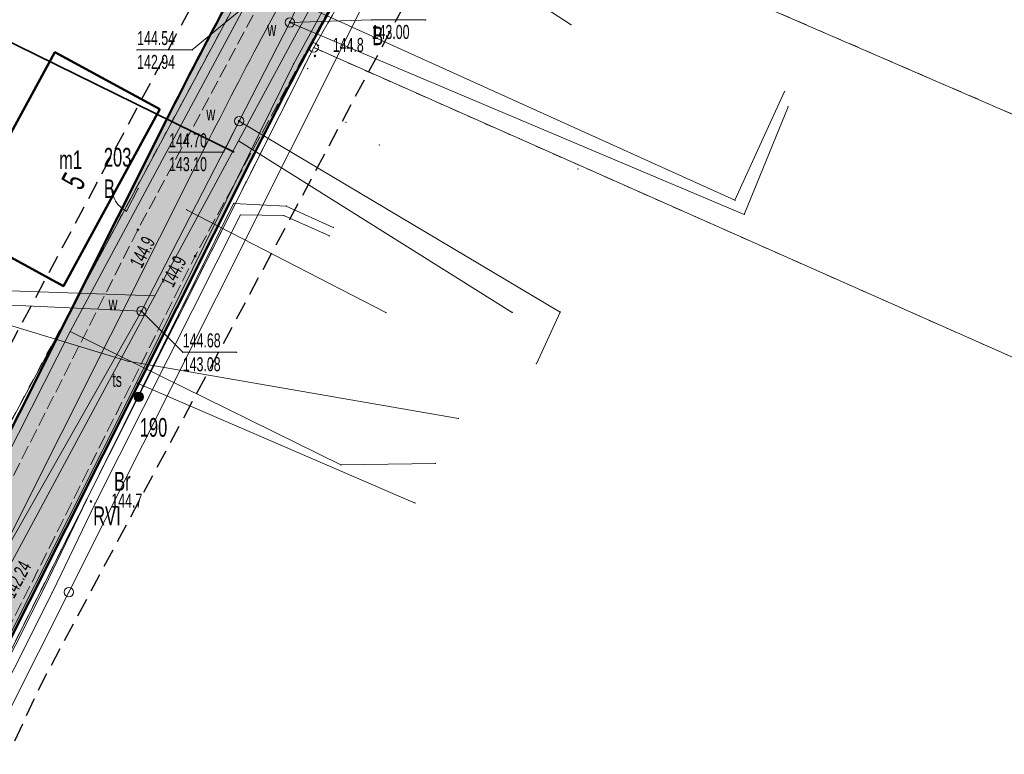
# Model space of a CAD drawing. Extents: x 6456700 to 6518119, y 5963420 to 5980059.
# Tile 167 of 256: x 6512274 to 6512327, y 5965952 to 5965991. Entities that reach past the tile are written whole.
import ezdxf
from ezdxf.enums import TextEntityAlignment as Align

# ---------------------------------------------------------------- set-up
doc = ezdxf.new("R2010")
doc.units = 0
doc.header["$MEASUREMENT"] = 0
for name, pattern in [('L_0_03', [1, 0.5, -0.5]), ('L_0_04', [1.5, 1, -0.5]), ('L_0_52', [1, 0.75, -0.25])]:
    doc.linetypes.add(name, pattern=pattern)
doc.layers.get('0').update_dxf_attribs({"color": 2, "linetype": 'CONTINUOUS', "lineweight": 5})
for name, color, linetype, lineweight in [('18mm Kreska ciągła', 7, 'CONTINUOUS', 18), ('202_punkt_graniczny', 7, 'CONTINUOUS', 18), ('209_oznaczenie_konturu_klasyfikacyjnego', 96, 'CONTINUOUS', 18), ('210_oznaczenie_konturu_uzytku_gruntowego', 96, 'CONTINUOUS', 18), ('211_numer_dzialki_ewidencyjnej', 7, 'CONTINUOUS', 18), ('218_kontur_uzytku_gruntowego', 96, 'L_0_03', 18), ('219_dzialka_ewidencyjna', 7, 'CONTINUOUS', 18), ('238_Punkt_adresowy_budynku', 7, 'CONTINUOUS', 18), ('312_budynek_ewidencyjny', 7, 'CONTINUOUS', 18), ('312_oznaczenie_budynku_ewidencyjnego_Atr117', 7, 'CONTINUOUS', 18), ('35mm Ciągła', 7, 'CONTINUOUS', 35), ('50mm Kreska ciągła', 7, 'CONTINUOUS', 50), ('9mm Kreska ciągła', 252, 'CONTINUOUS', 9), ('furtka', 7, 'CONTINUOUS', 18), ('jezdnia', 7, 'CONTINUOUS', 18), ('komora_podziemna', 7, 'CONTINUOUS', 18), ('komora_podziemna_Atr17', 7, 'CONTINUOUS', 18), ('ogrodzenie_trwale', 7, 'CONTINUOUS', 18), ('pikieta_naturalna', 7, 'CONTINUOUS', 18), ('pikieta_naturalna_Atr2', 7, 'CONTINUOUS', 18), ('przewod_elektroenergetyczny_niskiego_napiecia', 7, 'CONTINUOUS', 18), ('przewod_kanalizacyjny', 7, 'CONTINUOUS', 18), ('przewod_telekomunikacyjny_podziemny', 7, 'CONTINUOUS', 18), ('przewod_wodociagowy', 7, 'CONTINUOUS', 18), ('rzedna', 7, 'CONTINUOUS', 18), ('rzedna_Atr2', 7, 'CONTINUOUS', 18), ('rzedna_Atr3', 7, 'CONTINUOUS', 18), ('sciana_oporowa__linia_', 7, 'CONTINUOUS', 18), ('slup_przewodow_napowietrznych', 7, 'CONTINUOUS', 18), ('slupek_telekomunikacyjny', 7, 'CONTINUOUS', 18), ('slupek_telekomunikacyjny_Atr17', 7, 'CONTINUOUS', 18), ('Zakres', 7, 'CONTINUOUS', 18)]:
    doc.layers.add(name, color=color, linetype=linetype, lineweight=lineweight)
doc.styles.get("Standard").update_dxf_attribs({"font": 'txt', "width": 0.75})

# ---------------------------------------------------------------- blocks, each defined once
blk = doc.blocks.new('mdcp_nowa')
at = {"layer": 'pikieta_naturalna', "linetype": 'Continuous', "lineweight": 18, "true_color": 0x000000}
for points in [[(6495021.27, 5982440.055, 1), (6495021.27, 5982440.145, 1)], [(6495011.8, 5982430.755, 1), (6495011.8, 5982430.845, 1)], [(6495014.86, 5982429.345, 1), (6495014.86, 5982429.435, 1)], [(6495009.29, 5982416.225, 1), (6495009.29, 5982416.315, 1)]]:
    blk.add_hatch(color=18, dxfattribs=at).paths.add_polyline_path(points)
at = {"layer": 'rzedna', "linetype": 'Continuous', "lineweight": 18, "true_color": 0x000000}
for points in [[(6495019.93, 5982441.845, 1), (6495019.93, 5982441.935, 1)], [(6495017.22, 5982436.565, 1), (6495017.22, 5982436.655, 1)], [(6495011.99, 5982426.405, 1), (6495011.99, 5982426.495, 1)]]:
    blk.add_hatch(color=18, dxfattribs=at).paths.add_polyline_path(points)
at = {"layer": 'slupek_telekomunikacyjny', "linetype": 'Continuous', "lineweight": 18, "true_color": 0xff7f00}
blk.add_hatch(color=30, dxfattribs=at).paths.add_polyline_path([(6495011.85, 5982421.61, 1), (6495011.85, 5982422.11, 1)])
at = {"layer": '202_punkt_graniczny', "color": 7, "linetype": 'Continuous', "lineweight": 18}
blk.add_circle((6495021.2, 5982440.54), 0.25, dxfattribs=at)
at = {"layer": '202_punkt_graniczny'}
blk.add_point((6495021.2, 5982440.54), dxfattribs=at)
at = {"layer": '218_kontur_uzytku_gruntowego', "lineweight": 18, "flags": 128}
for points in [[(6495027.18, 5982450.95), (6495021.2, 5982440.54)], [(6495002.19, 5982415.31), (6495017.43, 5982443.68)], [(6495075.08, 5982429.82), (6495044.56, 5982443.05)], [(6495021.2, 5982440.54), (6495001.13, 5982400.6)], [(6495021.2, 5982440.54), (6495071.18, 5982418.39)]]:
    blk.add_lwpolyline(points, dxfattribs=at)
at = {"layer": '218_kontur_uzytku_gruntowego'}
blk.add_point((6495021.2, 5982440.54), dxfattribs=at)
blk.add_point((6495021.2, 5982440.54), dxfattribs=at)
blk.add_point((6495021.2, 5982440.54), dxfattribs=at)
blk.add_point((6495021.2, 5982440.54), dxfattribs=at)
blk.add_point((6495021.2, 5982440.54), dxfattribs=at)
blk.add_point((6495021.2, 5982440.54), dxfattribs=at)
at = {"layer": '219_dzialka_ewidencyjna', "color": 3, "linetype": 'Continuous', "lineweight": 18, "flags": 128}
for points in [[(6495027.18, 5982450.95), (6495021.2, 5982440.54)], [(6495017.43, 5982443.68), (6495002.19, 5982415.31)], [(6495044.56, 5982443.05), (6495075.08, 5982429.82)], [(6495021.2, 5982440.54), (6495001.13, 5982400.6)], [(6495021.2, 5982440.54), (6495071.18, 5982418.39)]]:
    blk.add_lwpolyline(points, dxfattribs=at)
at = {"layer": '219_dzialka_ewidencyjna', "color": 3}
blk.add_point((6495021.2, 5982440.54), dxfattribs=at)
blk.add_point((6495021.2, 5982440.54), dxfattribs=at)
blk.add_point((6495021.2, 5982440.54), dxfattribs=at)
at = {"layer": '312_budynek_ewidencyjny', "color": 7, "linetype": 'Continuous', "lineweight": 50, "flags": 128}
for points in [[(6495002.2, 5982430.85), (6495007.36, 5982440.3)], [(6495007.36, 5982440.3), (6495012.97, 5982437.24)], [(6495012.97, 5982437.24), (6495007.82, 5982427.78)], [(6495007.82, 5982427.78), (6495002.2, 5982430.85)]]:
    blk.add_lwpolyline(points, dxfattribs=at)
at = {"layer": '312_budynek_ewidencyjny'}
for p in [(6495007.36, 5982440.3), (6495007.36, 5982440.3), (6495012.97, 5982437.24), (6495012.97, 5982437.24), (6495007.82, 5982427.78), (6495007.82, 5982427.78)]:
    blk.add_point(p, dxfattribs=at)
at = {"layer": 'furtka', "color": 7, "linetype": 'Continuous', "lineweight": 18, "flags": 128}
blk.add_lwpolyline([(6495011.19, 5982431.79), (6495011.82, 5982433)], dxfattribs=at)
at = {"layer": 'furtka', "color": 7, "linetype": 'Continuous', "lineweight": 18}
blk.add_arc((6495011.882, 5982433.121), 1.5, 182.496, 242.496, dxfattribs=at)
at = {"layer": 'furtka'}
for p in [(6495010.383, 5982433.056), (6495011.82, 5982433), (6495010.617, 5982432.315), (6495011.189, 5982431.79), (6495011.19, 5982431.79)]:
    blk.add_point(p, dxfattribs=at)
at = {"layer": 'jezdnia', "color": 7, "linetype": 'L_0_52', "lineweight": 18, "flags": 128}
blk.add_lwpolyline([(6495134.37, 5982583.3), (6495113.38, 5982574.25), (6495104.78, 5982567.21), (6495094.42, 5982556.42), (6495077.25, 5982527.64), (6495065.47, 5982509.01), (6495049.82, 5982491.48), (6495035, 5982466.78), (6495029.3, 5982456), (6495014.86, 5982429.39), (6495004.75, 5982409.18), (6494998.73, 5982397.06), (6494987.52, 5982373.63), (6494982.83, 5982364.72), (6494972.31, 5982345.03), (6494970.53, 5982342.23), (6494960.57, 5982327.01), (6494956.04, 5982320.35), (6494947.33, 5982304.72), (6494935.61, 5982281.93), (6494926.04, 5982257.99), (6494919.72, 5982242.45), (6494913.81, 5982225.8), (6494910.48, 5982216.25), (6494906.14, 5982216.99), (6494909.9, 5982227.31), (6494916.12, 5982243.16), (6494921.48, 5982258.77), (6494931.15, 5982282.69), (6494943.64, 5982306.31), (6494959.06, 5982330.89), (6494969.1, 5982347.08), (6494979.83, 5982365.44), (6494985.75, 5982378.98), (6494994.88, 5982398.03), (6495001.66, 5982410.76), (6495011.8, 5982430.8), (6495026, 5982457.23), (6495032.25, 5982468.97), (6495046.11, 5982493.71), (6495063.09, 5982514.09), (6495073.26, 5982529.52), (6495082.96, 5982547.05), (6495093.01, 5982560.56), (6495101.98, 5982569.59), (6495101.3, 5982571.6), (6495108.99, 5982577.59), (6495110.03, 5982578.44), (6495121.58, 5982583.64), (6495122.46, 5982584.02), (6495130.77, 5982587.79), (6495134.82, 5982589.62), (6495140.56, 5982589.08), (6495141.32, 5982585.54)], close=True, dxfattribs=at)
at = {"layer": 'jezdnia'}
for p in [(6495011.8, 5982430.8), (6495014.86, 5982429.39)]:
    blk.add_point(p, dxfattribs=at)
at = {"layer": 'komora_podziemna', "color": 5, "linetype": 'Continuous', "lineweight": 13}
for centre in [(6495019.93, 5982441.89), (6495017.22, 5982436.61), (6495011.99, 5982426.45)]:
    blk.add_circle(centre, 0.25, dxfattribs=at)
at = {"layer": 'komora_podziemna'}
for p in [(6495019.93, 5982441.89), (6495017.22, 5982436.61), (6495011.99, 5982426.45)]:
    blk.add_point(p, dxfattribs=at)
at = {"layer": 'ogrodzenie_trwale'}
for p in [(6495021.47, 5982440.66), (6495021.27, 5982440.1), (6495021.27, 5982440.1), (6495020.88, 5982439.41), (6495022.92, 5982436.55), (6495024.71, 5982435.33), (6495035.34, 5982434.05), (6495011.82, 5982433), (6495011.19, 5982431.79)]:
    blk.add_point(p, dxfattribs=at)
at = {"layer": 'pikieta_naturalna', "color": 7, "linetype": 'Continuous', "lineweight": 18}
for centre in [(6495021.27, 5982440.1), (6495011.8, 5982430.8), (6495014.86, 5982429.39), (6495009.29, 5982416.27)]:
    blk.add_circle(centre, 0.045, dxfattribs=at)
at = {"layer": 'pikieta_naturalna'}
for p in [(6495021.27, 5982440.1), (6495011.8, 5982430.8), (6495014.86, 5982429.39), (6495009.29, 5982416.27)]:
    blk.add_point(p, dxfattribs=at)
at = {"layer": 'przewod_elektroenergetyczny_niskiego_napiecia', "color": 1, "linetype": 'Continuous', "lineweight": 18, "flags": 128}
for points in [[(6495008.11, 5982411.42), (6495023.9, 5982442.93)], [(6494991.84, 5982379.08), (6495008.11, 5982411.42)]]:
    blk.add_lwpolyline(points, dxfattribs=at)
at = {"layer": 'przewod_elektroenergetyczny_niskiego_napiecia'}
blk.add_point((6495008.11, 5982411.42), dxfattribs=at)
blk.add_point((6495008.11, 5982411.42), dxfattribs=at)
at = {"layer": 'przewod_elektroenergetyczny_niskiego_napiecia', "color": 1}
blk.add_point((6495008.11, 5982411.42), dxfattribs=at)
blk.add_point((6495008.11, 5982411.42), dxfattribs=at)
at = {"layer": 'przewod_kanalizacyjny', "color": 34, "linetype": 'Continuous', "lineweight": 18, "flags": 128}
for points in [[(6495034.8, 5982468.24), (6495021.01, 5982442.65), (6495017.18, 5982435.55), (6495012.7, 5982427.26), (6495003.4, 5982409.99)], [(6495046.38, 5982438.19), (6495043.72, 5982432.38), (6495021.01, 5982442.65)], [(6495017.18, 5982435.55), (6495031.82, 5982426.38)], [(6495025.06, 5982426.37), (6495014.4, 5982431.87)], [(6495012.7, 5982427.26), (6495001.33, 5982427.65)]]:
    blk.add_lwpolyline(points, dxfattribs=at)
at = {"layer": 'przewod_kanalizacyjny'}
for p in [(6495046.38, 5982438.19), (6495017.18, 5982435.55), (6495017.18, 5982435.55), (6495043.72, 5982432.38), (6495014.4, 5982431.87), (6495012.7, 5982427.26), (6495012.7, 5982427.26), (6495025.06, 5982426.37), (6495031.82, 5982426.38)]:
    blk.add_point(p, dxfattribs=at)
at = {"layer": 'przewod_telekomunikacyjny_podziemny', "color": 30, "linetype": 'Continuous', "lineweight": 18, "flags": 128}
for points in [[(6494901.62, 5982190.73), (6494906.93, 5982205.38), (6494911.62, 5982220.93), (6494915.73, 5982231.59), (6494911.08, 5982233.33), (6494928.49, 5982275.35), (6494946.57, 5982313.81), (6494960.48, 5982334.35), (6494965.17, 5982341.38), (6494972.14, 5982353.83), (6494985.3, 5982378.53), (6494993.02, 5982395.45), (6495008.18, 5982425.35), (6495017.88, 5982443.43), (6495022.56, 5982450.66), (6495031.38, 5982466.91), (6495039.03, 5982482.79), (6495040.55, 5982485.59), (6495048.7, 5982498.93), (6495056.63, 5982506.55), (6495061.71, 5982512.37), (6495068.26, 5982521.25), (6495074.92, 5982532.24)], [(6495079.35, 5982530.1), (6495069.82, 5982513.52), (6495056.99, 5982497.18), (6495053.61, 5982496.6), (6495048.81, 5982491.02), (6495045.68, 5982486.07), (6495035.4, 5982467.7), (6495024.87, 5982448.34), (6495020.12, 5982439.66), (6495011.73, 5982422.62), (6495000.86, 5982401), (6494989.14, 5982376.4), (6494979.09, 5982355.95), (6494962.09, 5982330.47)], [(6495022.56, 5982450.66), (6495024.87, 5982448.34), (6495034.96, 5982441.76)], [(6495008.18, 5982425.35), (6495022.66, 5982418.22), (6495027.71, 5982418.3)], [(6495011.73, 5982422.62), (6495026.62, 5982416.18)]]:
    blk.add_lwpolyline(points, dxfattribs=at)
at = {"layer": 'przewod_telekomunikacyjny_podziemny'}
for p in [(6495034.96, 5982441.76), (6495020.12, 5982439.66), (6495008.18, 5982425.35), (6495008.18, 5982425.35), (6495011.73, 5982422.62), (6495011.73, 5982422.62), (6495027.71, 5982418.3), (6495022.66, 5982418.22), (6495026.62, 5982416.18)]:
    blk.add_point(p, dxfattribs=at)
at = {"layer": 'przewod_wodociagowy', "color": 5, "linetype": 'Continuous', "lineweight": 18, "flags": 128}
for points in [[(6495017.75, 5982443.85), (6495018.43, 5982443.5), (6495020.19, 5982442.47), (6495019.93, 5982441.89), (6495017.22, 5982436.61), (6495011.99, 5982426.45), (6494988.27, 5982384.63), (6494977.81, 5982365.14), (6494958.57, 5982329.31)], [(6495046.57, 5982437.38), (6495044.22, 5982431.62), (6495019.93, 5982441.89)], [(6495017.22, 5982436.61), (6495034.38, 5982426.4), (6495033.11, 5982423.63)], [(6495028.94, 5982420.71), (6495011.27, 5982423.77), (6495000.76, 5982426.97), (6494994.28, 5982428.83)], [(6495000.76, 5982426.97), (6495011.99, 5982426.45)]]:
    blk.add_lwpolyline(points, dxfattribs=at)
at = {"layer": 'przewod_wodociagowy'}
for p in [(6495019.93, 5982441.89), (6495019.93, 5982441.89), (6495046.57, 5982437.38), (6495017.22, 5982436.61), (6495017.22, 5982436.61), (6495044.22, 5982431.62), (6495011.99, 5982426.45), (6495011.99, 5982426.45), (6495034.38, 5982426.4), (6495011.27, 5982423.77), (6495033.11, 5982423.63), (6495028.94, 5982420.71)]:
    blk.add_point(p, dxfattribs=at)
at = {"layer": 'rzedna', "color": 7, "linetype": 'Continuous', "lineweight": 18}
for centre in [(6495019.93, 5982441.89), (6495017.22, 5982436.61), (6495011.99, 5982426.45)]:
    blk.add_circle(centre, 0.045, dxfattribs=at)
at = {"layer": 'rzedna'}
for p in [(6495019.93, 5982441.89), (6495017.22, 5982436.61), (6495011.99, 5982426.45)]:
    blk.add_point(p, dxfattribs=at)
at = {"layer": 'rzedna_Atr2', "color": 7, "linetype": 'Continuous', "lineweight": 18, "flags": 128}
for points in [[(6495018.43, 5982443.5), (6495014.71, 5982440.42), (6495011.761, 5982440.42)], [(6495019.93, 5982441.89), (6495024.3, 5982442.02), (6495027.18, 5982442.02)], [(6495017.22, 5982436.61), (6495016.38, 5982434.95), (6495013.468, 5982434.95)], [(6495011.99, 5982426.45), (6495014.2, 5982424.25), (6495017.086, 5982424.25)]]:
    blk.add_lwpolyline(points, dxfattribs=at)
at = {"layer": 'rzedna_Atr2'}
for p in [(6495024.3, 5982442.02), (6495027.18, 5982442.02), (6495019.93, 5982441.89), (6495011.761, 5982440.42), (6495014.71, 5982440.42), (6495017.22, 5982436.61), (6495013.468, 5982434.95), (6495016.38, 5982434.95), (6495011.99, 5982426.45), (6495014.2, 5982424.25), (6495017.086, 5982424.25)]:
    blk.add_point(p, dxfattribs=at)
at = {"layer": 'sciana_oporowa__linia_', "color": 7, "linetype": 'Continuous', "lineweight": 18, "flags": 128}
for points in [[(6495000.627, 5982399.393), (6495006.786, 5982411.63), (6495009.065, 5982416.38), (6495016.92, 5982432.204), (6495019.729, 5982432.063), (6495022.242, 5982430.928)], [(6495001.073, 5982399.168), (6495007.234, 5982411.41), (6495009.514, 5982416.16), (6495017.28, 5982431.596), (6495019.611, 5982431.557), (6495022.037, 5982430.472)]]:
    blk.add_lwpolyline(points, dxfattribs=at)
at = {"layer": 'sciana_oporowa__linia_'}
for p in [(6495016.92, 5982432.204), (6495019.729, 5982432.063), (6495017.28, 5982431.596), (6495019.611, 5982431.557), (6495022.037, 5982430.472), (6495022.242, 5982430.928), (6495009.065, 5982416.38), (6495009.514, 5982416.16), (6495006.786, 5982411.63), (6495007.234, 5982411.41)]:
    blk.add_point(p, dxfattribs=at)
at = {"layer": 'slup_przewodow_napowietrznych', "color": 7, "linetype": 'Continuous', "lineweight": 13}
blk.add_circle((6495008.11, 5982411.42), 0.25, dxfattribs=at)
at = {"layer": 'slup_przewodow_napowietrznych'}
blk.add_point((6495008.11, 5982411.42), dxfattribs=at)
at = {"layer": 'slupek_telekomunikacyjny', "color": 30, "linetype": 'Continuous', "lineweight": 18}
blk.add_circle((6495011.85, 5982421.86), 0.25, dxfattribs=at)
at = {"layer": 'slupek_telekomunikacyjny'}
blk.add_point((6495011.85, 5982421.86), dxfattribs=at)
at = {"layer": 'Zakres', "linetype": 'L_0_04', "lineweight": 25, "flags": 128}
blk.add_lwpolyline([(6495113.77, 5985050.22), (6495121.12, 5984877.07), (6495125.76, 5984757.87), (6495129.89, 5984649.81), (6495141.08, 5984611.3), (6495145.77, 5984544.53), (6495147.36, 5984487.27), (6495157.22, 5984392.07), (6495162.95, 5984387.45), (6495180.24, 5984384.16), (6495229.5, 5984386.61), (6495251.65, 5984373.41), (6495258.77, 5984357.12), (6495255.44, 5984330.44), (6495250.77, 5984304.39), (6495252.21, 5984282.78), (6495255.46, 5984256.45), (6495254.94, 5984238.25), (6495266.4, 5984211), (6495277.24, 5984182.33), (6495294.2, 5984133.19), (6495300.94, 5984095.37), (6495313.24, 5984037.69), (6495317.44, 5983978.18), (6495300.35, 5983922.18), (6495282.35, 5983883.38), (6495266.21, 5983862.23), (6495242.03, 5983839.67), (6495211.11, 5983816.86), (6495158.26, 5983772.66), (6495130.6, 5983651.16), (6495116.31, 5983543.43), (6495129.51, 5983346.73), (6495134.58, 5983264.71), (6495139.64, 5983186.97), (6495193.25, 5983077.94), (6495199.2, 5983041.97), (6495206.23, 5983026), (6495208.96, 5983004.88), (6495202.27, 5982979.48), (6495202.42, 5982950.13), (6495209.35, 5982897.38), (6495215.97, 5982850.34), (6495228.6, 5982809.97), (6495226.85, 5982778.82), (6495225.04, 5982750.56), (6495220.26, 5982723.37), (6495226.54, 5982679.97), (6495206.06, 5982669.48), (6495192.68, 5982657.71), (6495184.57, 5982648.65), (6495174.78, 5982624.58), (6495164.23, 5982604.61), (6495150.7, 5982588.3), (6495137.69, 5982582.43), (6495118.26, 5982573.75), (6495100.35, 5982558.42), (6495090.36, 5982544.99), (6495075.87, 5982519.06), (6495060.83, 5982499.68), (6495049.41, 5982485.49), (6495035.07, 5982459.7), (6495006.7, 5982406.64), (6494980.89, 5982351.84), (6494944.35, 5982293.29), (6494925.72, 5982250.11), (6494905.2, 5982190.37), (6494898.43, 5982153.5), (6494879.51, 5982063.89), (6494864.14, 5981992.66), (6494816.93, 5981768.61), (6494777.79, 5981577.7), (6494739.84, 5981394.72), (6494718.65, 5981297.89), (6494716.45, 5981237.31), (6494738.62, 5981208.21), (6494776.48, 5981173.06), (6494817.16, 5981137.44), (6494847.63, 5981109.8), (6494877.39, 5981077.08), (6494912.75, 5981030.55), (6494916.06, 5981014.71), (6494903.86, 5980957.01), (6494916.13, 5980953.51), (6494892.32, 5980927.59), (6494850.7, 5980858.8), (6494806.81, 5980779.89), (6494785.1, 5980753.49), (6494715.22, 5980723.29), (6494679.96, 5980686.78), (6494651.35, 5980651.29), (6494549.14, 5980683.24), (6494511.84, 5980659.66), (6494443.61, 5980630.33), (6494428.78, 5980598.6), (6494431.58, 5980579.46), (6494420.56, 5980549.76), (6494416.45, 5980528.2), (6494403.86, 5980507.16), (6494388.89, 5980482.96), (6494365.32, 5980407.99), (6494335.67, 5980315.15), (6494332.29, 5980297.41), (6494335.1, 5980278.18), (6494347.25, 5980254.84), (6494336.79, 5980250.09), (6494300.04, 5980271.34), (6494320.8, 5980301.43), (6494336.81, 5980349.17), (6494344.85, 5980380.92), (6494360.85, 5980437.13), (6494374.18, 5980476.38), (6494386.14, 5980498.84), (6494403.02, 5980528.52), (6494411.33, 5980563.19), (6494420.84, 5980586.25), (6494420.25, 5980601.11), (6494434.95, 5980635.94), (6494446.75, 5980644.99), (6494465.77, 5980647.27), (6494513.02, 5980669.46), (6494507.85, 5980679.68), (6494547.89, 5980705.83), (6494570.06, 5980691.34), (6494636.17, 5980669.05), (6494706.14, 5980756.86), (6494742.78, 5980772.58), (6494798.53, 5980814.27), (6494826.12, 5980867.97), (6494849.57, 5980908.6), (6494845.35, 5980942.01), (6494853.94, 5980970.83), (6494891.08, 5980960.54), (6494890.11, 5980965.73), (6494903.94, 5981025.69), (6494869.98, 5981070.3), (6494770.97, 5981160.58), (6494728.18, 5981200.64), (6494706.13, 5981229.56), (6494707.94, 5981299.75), (6494728.84, 5981398.1), (6494767.06, 5981580.19), (6494806.17, 5981770.55), (6494854.36, 5981994.76), (6494869.73, 5982065.97), (6494888.61, 5982155.44), (6494891.67, 5982173.95), (6494895.82, 5982197.45), (6494916.38, 5982253.72), (6494935.47, 5982297.95), (6494954.97, 5982331.67), (6494972.09, 5982356.64), (6494997.76, 5982411.14), (6495026.29, 5982464.48), (6495041.09, 5982491.09), (6495052.99, 5982505.88), (6495067.51, 5982524.6), (6495081.94, 5982550.43), (6495092.99, 5982565.28), (6495112.86, 5982582.29), (6495133.59, 5982591.55), (6495144.48, 5982596.46), (6495155.87, 5982610.19), (6495165.7, 5982628.8), (6495175.96, 5982654.03), (6495185.62, 5982664.83), (6495200.4, 5982677.82), (6495212.49, 5982688.04), (6495209.64, 5982723.43), (6495215.22, 5982750.57), (6495216.87, 5982779.54), (6495218.31, 5982809.31), (6495206.86, 5982847.92), (6495199.44, 5982894.74), (6495192.11, 5982948.71), (6495190.16, 5982979.24), (6495183.47, 5983075.16), (6495129.79, 5983184.34), (6495124.6, 5983264.07), (6495119.53, 5983346.09), (6495106.27, 5983543.75), (6495120.74, 5983652.9), (6495148.75, 5983779.42), (6495204.15, 5983826.04), (6495273.41, 5983889.36), (6495288.53, 5983927.42), (6495300.83, 5983964.69), (6495303.91, 5983980.14), (6495301.32, 5984039.55), (6495291.1, 5984093.63), (6495284.5, 5984130.67), (6495267.84, 5984178.93), (6495257.12, 5984207.3), (6495244.96, 5984236.19), (6495244.79, 5984255.42), (6495242.25, 5984281.97), (6495240.71, 5984304.95), (6495245.55, 5984331.94), (6495248.51, 5984355.64), (6495243.77, 5984366.47), (6495226.98, 5984376.47), (6495179.54, 5984374.12), (6495158.61, 5984378.09), (6495147.7, 5984386.91), (6495137.38, 5984486.61), (6495135.78, 5984544.04), (6495131.18, 5984609.54), (6495119.95, 5984648.2), (6495115.76, 5984757.49), (6495111.12, 5984876.67), (6495103.73, 5985050.93), (6495109.36, 5985081.73), (6495120.41, 5985085.88)], close=True, dxfattribs=at)
at = {"layer": 'Zakres'}
blk.add_point((6495006.7, 5982406.64), dxfattribs=at)
at = {"layer": '209_oznaczenie_konturu_klasyfikacyjnego', "lineweight": 20, "width": 0.66}
blk.add_text('RVI', height=1, dxfattribs=at).set_placement((6495009.41, 5982416), align=Align.TOP_LEFT)
at = {"layer": '210_oznaczenie_konturu_uzytku_gruntowego', "lineweight": 20, "width": 0.66}
for s, p in [('B', (6495024.33, 5982441.67)), ('B', (6495009.98, 5982433.49)), ('Br', (6495010.53, 5982417.85))]:
    blk.add_text(s, height=1, dxfattribs=at).set_placement(p, align=Align.TOP_LEFT)
at = {"layer": '211_numer_dzialki_ewidencyjnej', "color": 7, "lineweight": 20, "width": 0.66}
for s, p in [('203', (6495009.98, 5982435.18)), ('190', (6495011.9, 5982420.73))]:
    blk.add_text(s, height=1, dxfattribs=at).set_placement(p, align=Align.TOP_LEFT)
at = {"layer": '238_Punkt_adresowy_budynku', "color": 7, "lineweight": 25, "width": 0.66}
blk.add_text('5', height=1.25, rotation=62.2, dxfattribs=at).set_placement((6495007.657, 5982433.425), align=Align.TOP_LEFT)
at = {"layer": '312_oznaczenie_budynku_ewidencyjnego_Atr117', "color": 7, "lineweight": 20, "width": 0.66}
blk.add_text('m1', height=1, dxfattribs=at).set_placement((6495007.59, 5982435.04), align=Align.TOP_LEFT)
at = {"layer": 'komora_podziemna_Atr17', "color": 7, "lineweight": 15, "width": 0.66}
for p in [(6495018.72, 5982441.92), (6495015.459, 5982437.4), (6495010.229, 5982427.24)]:
    blk.add_text('w', height=0.75, dxfattribs=at).set_placement(p, align=Align.TOP_LEFT)
at = {"layer": 'pikieta_naturalna_Atr2', "color": 7, "lineweight": 15, "width": 0.66}
for s, p in [('144.8', (6495022.22, 5982441.06)), ('144.7', (6495010.38, 5982416.69))]:
    blk.add_text(s, height=0.75, dxfattribs=at).set_placement(p, align=Align.TOP_LEFT)
for rotation, p in [(63.2, (6495011.33, 5982429.04)), (63.4, (6495013.01, 5982428))]:
    blk.add_text('144.9', height=0.75, rotation=rotation, dxfattribs=at).set_placement(p, align=Align.TOP_LEFT)
at = {"layer": 'rzedna_Atr2', "color": 7, "lineweight": 15, "width": 0.66}
for s, p in [('144.54', (6495011.761, 5982441.428)), ('144.70', (6495013.468, 5982435.958)), ('144.68', (6495014.2, 5982425.258))]:
    blk.add_text(s, height=0.75, dxfattribs=at).set_placement(p, align=Align.TOP_LEFT)
blk.add_text('142.24', height=0.75, rotation=61.7, dxfattribs=at).set_placement((6495004.51, 5982411.386), align=Align.TOP_LEFT)
at = {"layer": 'rzedna_Atr3', "color": 7, "lineweight": 15, "width": 0.66}
for s, p in [('143.00', (6495024.3, 5982441.752)), ('142.94', (6495011.761, 5982440.152)), ('143.10', (6495013.468, 5982434.683)), ('143.08', (6495014.2, 5982423.982))]:
    blk.add_text(s, height=0.75, dxfattribs=at).set_placement(p, align=Align.TOP_LEFT)
at = {"layer": 'slupek_telekomunikacyjny_Atr17', "color": 30, "lineweight": 15, "width": 0.66}
blk.add_text('ts', height=0.75, dxfattribs=at).set_placement((6495010.43, 5982423.15), align=Align.TOP_LEFT)

msp = doc.modelspace()

# ---------------------------------------------------------------- block references
at = {"linetype": 'ByBlock'}
msp.add_blockref('mdcp_nowa', (17268.786, -16450.998), dxfattribs=at)

# ---------------------------------------------------------------- next in the draw order: hatches: boundary and pattern name
at = {"layer": '9mm Kreska ciągła'}
h = msp.add_hatch(dxfattribs=at)
h.set_pattern_fill('SAND_AND_LIME', color=4, scale=0.1)
h.set_pattern_definition([(37.5, (6512163.41104, 5965706.02106), (-0.006803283, 0.208096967), [0, -0.16416, 0, -0.1836, 0, -0.1755]), (7.5, (6512163.41104, 5965706.02106), (0.19113588, 0.30479178), [0, -0.08856, 0, -0.14796, 0, -0.0567]), (-32.5, (6512163.2782, 5965706.02106), (0.33632732, 0.00061118), [0, -0.054, 0, -0.1944, 0, -0.2538]), (-42.5, (6512163.2782, 5965706.02106), (0.32466167, 0.09478896), [0, -0.027, 0, -0.12744, 0, -0.1458])])
edge = h.paths.add_edge_path()
edge.add_line((6512494.454, 5966351.121), (6512492.815, 5966327.914))
edge.add_arc((6512641.445, 5966317.419), 149, 175.96099, 178.25385)
edge.add_line((6512492.514, 5966321.96), (6512491.933, 5966302.891))
edge.add_arc((6512440.957, 5966304.445), 51, 348.133, 358.2538, ccw=False)
edge.add_line((6512490.867, 5966293.957), (6512486.741, 5966274.321))
edge.add_arc((6512500.441, 5966271.442), 14, 168.133, 189.6608)
edge.add_line((6512486.64, 5966269.093), (6512490.395, 5966247.035))
edge.add_line((6512490.395, 5966247.035), (6512490.607, 5966245.791))
edge.add_arc((6512474.833, 5966243.106), 16, 357.4133, 369.6608, ccw=False)
edge.add_line((6512490.817, 5966242.384), (6512490.724, 5966240.322))
edge.add_arc((6512474.74, 5966241.044), 16, 304.6947, 357.4133, ccw=False)
edge.add_line((6512483.848, 5966227.889), (6512479.157, 5966224.642))
edge.add_arc((6512563.968, 5966102.134), 149, 124.69475, 128.17467)
edge.add_line((6512471.877, 5966219.268), (6512459.798, 5966209.771))
edge.add_arc((6512468.451, 5966198.766), 14, 128.1747, 146.5283)
edge.add_line((6512456.773, 5966206.487), (6512454.137, 5966202.499))
edge.add_arc((6512536.718, 5966147.898), 99, 146.52826, 150.19331)
edge.add_line((6512450.815, 5966197.109), (6512447.264, 5966190.909))
edge.add_arc((6512533.167, 5966141.699), 99, 150.19331, 155.56334)
edge.add_line((6512443.035, 5966182.654), (6512432.867, 5966160.275))
edge.add_arc((6512409.196, 5966171.031), 26, 321.1758, 335.5633, ccw=False)
edge.add_line((6512429.452, 5966154.731), (6512421.621, 5966145))
edge.add_arc((6512409.156, 5966155.031), 16, 309.5931, 321.1758, ccw=False)
edge.add_line((6512419.353, 5966142.701), (6512410.592, 5966135.455))
edge.add_arc((6512400.395, 5966147.785), 16, 291.7201, 309.5931, ccw=False)
edge.add_line((6512406.316, 5966132.921), (6512399.28, 5966130.118))
edge.add_arc((6512417.414, 5966084.597), 49, 111.7201, 118.6787)
edge.add_line((6512393.899, 5966127.586), (6512378.766, 5966119.308))
edge.add_arc((6512390.283, 5966098.252), 24, 118.6787, 130.9764)
edge.add_line((6512374.545, 5966116.372), (6512369.458, 5966111.954))
edge.add_arc((6512385.196, 5966093.834), 24, 130.9764, 144.2474)
edge.add_line((6512365.719, 5966107.857), (6512360.498, 5966100.604))
edge.add_arc((6512392.148, 5966077.817), 39, 144.2474, 151.7186)
edge.add_line((6512357.804, 5966096.296), (6512346.179, 5966074.69))
edge.add_arc((6512310.073, 5966094.116), 41, 323.54, 331.7186, ccw=False)
edge.add_line((6512343.048, 5966069.751), (6512332.977, 5966056.12))
edge.add_arc((6512291.959, 5966086.427), 51, 314.8687, 323.54, ccw=False)
edge.add_line((6512327.939, 5966050.283), (6512325.436, 5966047.791))
edge.add_arc((6512381.169, 5965991.802), 79, 134.86874, 142.03498)
edge.add_line((6512318.887, 5966040.401), (6512317.812, 5966039.024))
edge.add_arc((6512348.559, 5966015.032), 39, 142.035, 151.9019)
edge.add_line((6512314.155, 5966033.4), (6512307.014, 5966020.024))
edge.add_arc((6512085.596, 5966138.241), 251, 330.1315, 331.90193, ccw=False)
edge.add_line((6512303.256, 5966013.24), (6512293.172, 5965995.681))
edge.add_arc((6512509.097, 5965871.676), 249, 150.1315, 153.31422)
edge.add_line((6512286.62, 5965983.501), (6512270.802, 5965952.031))
edge.add_arc((6512493.279, 5965840.205), 249, 153.31422, 155.41165)
edge.add_line((6512266.858, 5965943.813), (6512249.846, 5965906.636))
edge.add_arc((6512203.471, 5965927.857), 51, 325.4005, 335.4117, ccw=False)
edge.add_line((6512245.451, 5965898.897), (6512232.463, 5965880.07))
edge.add_arc((6512313.954, 5965823.854), 99, 145.40047, 150.15364)
edge.add_line((6512228.085, 5965873.124), (6512213.877, 5965848.362))
edge.add_arc((6512299.746, 5965799.092), 99, 150.15364, 156.12969)
edge.add_line((6512209.214, 5965839.154), (6512198.858, 5965815.752))
edge.add_arc((6512518.006, 5965674.523), 349, 156.12969, 156.8073)
edge.add_line((6512197.211, 5965811.968), (6512194.929, 5965806.643))
edge.add_arc((6512331.888, 5965747.963), 149, 156.8073, 160.58951)
edge.add_line((6512191.357, 5965797.481), (6512178.615, 5965761.319))
edge.add_arc((6511941.881, 5965844.735), 251, 339.22463, 340.58951, ccw=False)
edge.add_line((6512176.561, 5965755.704), (6512169.456, 5965736.976))
edge.add_arc((6512195.168, 5965727.222), 27.5, 159.2246, 216.7393)
edge.add_line((6512173.13, 5965710.772), (6512174.444, 5965709.012))
edge.add_line((6512174.444, 5965709.012), (6512170.437, 5965706.021))
edge.add_line((6512170.437, 5965706.021), (6512164.212, 5965719.71))
edge.add_arc((6512161.212, 5965719.741), 3, 359.4073, 370.8714)
edge.add_arc((6512205.039, 5965728.159), 41.628, 165.2606, 190.8714, ccw=False)
edge.add_line((6512164.781, 5965738.75), (6512171.886, 5965757.477))
edge.add_arc((6511941.881, 5965844.735), 246, 339.22463, 340.58951)
edge.add_line((6512173.899, 5965762.981), (6512186.641, 5965799.143))
edge.add_arc((6512331.888, 5965747.963), 154, 156.8073, 160.58951, ccw=False)
edge.add_line((6512190.333, 5965808.612), (6512192.615, 5965813.937))
edge.add_arc((6512518.006, 5965674.523), 354, 156.12969, 156.8073, ccw=False)
edge.add_line((6512194.286, 5965817.775), (6512204.642, 5965841.178))
edge.add_arc((6512299.746, 5965799.092), 104, 150.15364, 156.12969, ccw=False)
edge.add_line((6512209.541, 5965850.851), (6512223.749, 5965875.613))
edge.add_arc((6512313.954, 5965823.854), 104, 145.40047, 150.15364, ccw=False)
edge.add_line((6512228.348, 5965882.91), (6512241.335, 5965901.737))
edge.add_arc((6512203.471, 5965927.857), 46, 325.4005, 335.4117)
edge.add_line((6512245.3, 5965908.717), (6512262.312, 5965945.894))
edge.add_arc((6512493.279, 5965840.205), 254, 153.31422, 155.41165, ccw=False)
edge.add_line((6512266.334, 5965954.276), (6512282.153, 5965985.747))
edge.add_arc((6512509.097, 5965871.676), 254, 150.1315, 153.31422, ccw=False)
edge.add_line((6512288.836, 5965998.171), (6512298.92, 5966015.73))
edge.add_arc((6512085.596, 5966138.241), 246, 330.1315, 331.90193)
edge.add_line((6512302.603, 5966022.379), (6512309.745, 5966035.755))
edge.add_arc((6512348.559, 5966015.032), 44, 142.035, 151.9019, ccw=False)
edge.add_line((6512313.87, 5966042.1), (6512314.945, 5966043.477))
edge.add_arc((6512381.169, 5965991.802), 84, 134.86874, 142.03498, ccw=False)
edge.add_line((6512321.909, 5966051.335), (6512324.411, 5966053.826))
edge.add_arc((6512291.959, 5966086.427), 46, 314.8687, 323.54)
edge.add_line((6512328.955, 5966059.091), (6512339.027, 5966072.722))
edge.add_arc((6512310.073, 5966094.116), 36, 323.54, 331.7186)
edge.add_line((6512341.776, 5966077.059), (6512353.4, 5966098.665))
edge.add_arc((6512392.148, 5966077.817), 44, 144.2474, 151.7186, ccw=False)
edge.add_line((6512356.44, 5966103.526), (6512361.662, 5966110.778))
edge.add_arc((6512385.196, 5966093.834), 29, 130.9764, 144.2474, ccw=False)
edge.add_line((6512366.18, 5966115.728), (6512371.267, 5966120.147))
edge.add_arc((6512390.283, 5966098.252), 29, 118.6787, 130.9764, ccw=False)
edge.add_line((6512376.366, 5966123.695), (6512391.499, 5966131.972))
edge.add_arc((6512417.414, 5966084.597), 54, 111.7201, 118.6787, ccw=False)
edge.add_line((6512397.43, 5966134.763), (6512404.466, 5966137.566))
edge.add_arc((6512400.395, 5966147.785), 11, 291.7201, 309.5931)
edge.add_line((6512407.405, 5966139.308), (6512409.544, 5966141.077))
edge.add_line((6512409.544, 5966141.077), (6512412.36, 5966140.811))
edge.add_line((6512412.36, 5966140.811), (6512417.441, 5966145.013))
edge.add_arc((6512409.156, 5966155.031), 13, 309.5931, 321.1758)
edge.add_line((6512419.284, 5966146.881), (6512427.115, 5966156.612))
edge.add_arc((6512409.196, 5966171.031), 23, 321.1758, 335.5633)
edge.add_line((6512430.135, 5966161.516), (6512434.645, 5966171.44))
edge.add_line((6512434.645, 5966171.44), (6512440.928, 5966185.268))
edge.add_line((6512440.928, 5966185.268), (6512439.963, 5966187.841))
edge.add_arc((6512668.213, 5966069.673), 257.025, 151.22581, 152.62894, ccw=False)
edge.add_line((6512442.925, 5966193.394), (6512446.477, 5966199.594))
edge.add_arc((6512536.718, 5966147.898), 104, 146.52826, 150.19331, ccw=False)
edge.add_line((6512449.966, 5966205.257), (6512452.602, 5966209.244))
edge.add_arc((6512468.451, 5966198.766), 19, 128.1747, 146.5283, ccw=False)
edge.add_line((6512456.708, 5966213.702), (6512468.787, 5966223.198))
edge.add_arc((6512563.968, 5966102.134), 154, 124.69475, 128.17467, ccw=False)
edge.add_line((6512476.311, 5966228.753), (6512481.002, 5966232))
edge.add_arc((6512474.74, 5966241.044), 11, 304.6947, 357.4133)
edge.add_line((6512485.729, 5966240.548), (6512485.822, 5966242.609))
edge.add_arc((6512474.833, 5966243.106), 11, 357.4133, 369.6608)
edge.add_line((6512485.677, 5966244.952), (6512485.4, 5966246.584))
edge.add_line((6512485.4, 5966246.584), (6512485.465, 5966247.035))
edge.add_line((6512485.465, 5966247.035), (6512481.305, 5966271.715))
edge.add_line((6512481.305, 5966271.715), (6512486.925, 5966298.805))
edge.add_line((6512486.925, 5966298.805), (6512487.695, 5966325.335))
edge.add_line((6512487.695, 5966325.335), (6512488.895, 5966340.485))
edge.add_line((6512488.895, 5966340.485), (6512488.714, 5966340.814))
edge.add_line((6512488.714, 5966340.814), (6512489.699, 5966354.77))
edge.add_line((6512489.699, 5966354.77), (6512494.454, 5966351.121))

# ---------------------------------------------------------------- next in the draw order: linework, layer by layer
at = {"layer": '18mm Kreska ciągła', "color": 4, "ltscale": 0.1}
msp.add_lwpolyline([(6512411.138, 5966139.151), (6512408.999, 5966137.382, -0.078144), (6512405.391, 5966135.243), (6512398.355, 5966132.441, 0.030372), (6512392.699, 5966129.779), (6512377.566, 5966121.502, 0.053711), (6512372.906, 5966118.259), (6512367.819, 5966113.841, 0.05797), (6512363.69, 5966109.318), (6512358.469, 5966102.065, 0.032611), (6512355.602, 5966097.48), (6512343.978, 5966075.874, -0.035701), (6512341.038, 5966071.237), (6512330.966, 5966057.606, -0.037854), (6512326.175, 5966052.054), (6512323.672, 5966049.563, 0.031279), (6512316.916, 5966041.939), (6512315.841, 5966040.562, 0.043079), (6512311.95, 5966034.577), (6512304.809, 5966021.202, -0.007725), (6512301.088, 5966014.485), (6512291.004, 5965996.926, 0.013888), (6512284.386, 5965984.624), (6512268.568, 5965953.153, 0.009152)], format="xyb", dxfattribs=at)
at = {"layer": '35mm Ciągła'}
msp.add_line((6512285.727, 5965983.951), (6512258.81, 5965997.2), dxfattribs=at)
at = {"layer": '50mm Kreska ciągła', "color": 5, "ltscale": 0.1}
for points in [[(6512365.719, 5966107.857), (6512360.498, 5966100.604, 0.032611), (6512357.804, 5966096.296), (6512346.179, 5966074.69, -0.035701), (6512343.048, 5966069.751), (6512332.977, 5966056.12, -0.037854), (6512327.939, 5966050.283), (6512325.436, 5966047.791, 0.031279), (6512318.887, 5966040.401), (6512317.812, 5966039.024, 0.043079), (6512314.155, 5966033.4), (6512307.014, 5966020.024, -0.007725), (6512303.256, 5966013.24), (6512293.172, 5965995.681, 0.013888), (6512286.62, 5965983.501), (6512270.802, 5965952.031, 0.009152)], [(6512266.334, 5965954.276), (6512282.153, 5965985.747, -0.013888), (6512288.836, 5965998.171), (6512298.92, 5966015.73, 0.007725), (6512302.603, 5966022.379), (6512309.745, 5966035.755, -0.043079), (6512313.87, 5966042.1), (6512314.945, 5966043.477, -0.031279), (6512321.909, 5966051.335), (6512324.411, 5966053.826, 0.037854), (6512328.955, 5966059.091), (6512339.027, 5966072.722, 0.035701), (6512341.776, 5966077.059), (6512353.4, 5966098.665, -0.032611), (6512356.44, 5966103.526)]]:
    msp.add_lwpolyline(points, format="xyb", dxfattribs=at)

doc.saveas('drawing.dxf')
